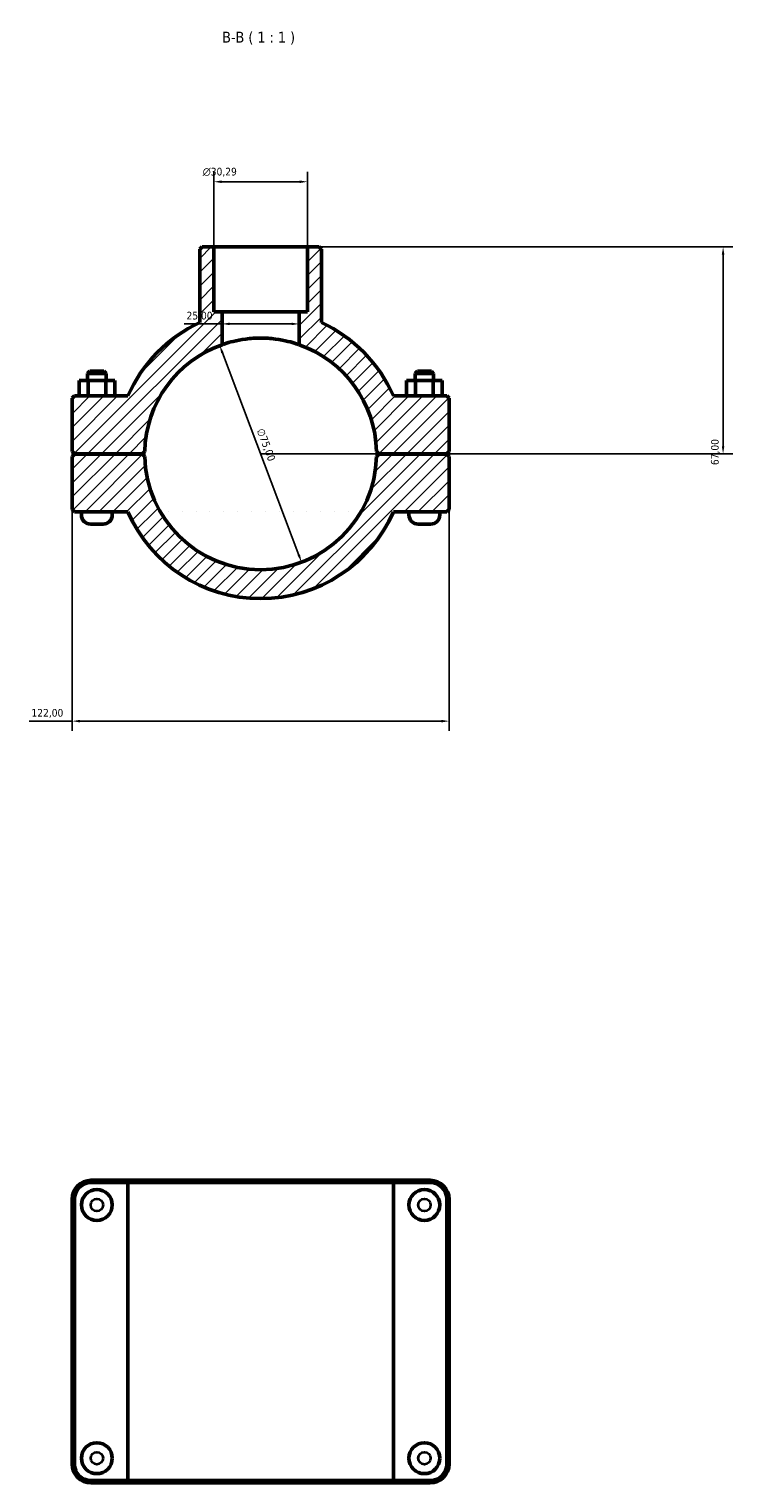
# Model space of a CAD drawing. Header units: millimetres. Extents: x 0 to 1134, y -16 to 1083.
# Tile 4 of 6: x 352 to 579, y 612 to 1083. Entities that reach past the tile are written whole.
import ezdxf

# ---------------------------------------------------------------- set-up
doc = ezdxf.new("R2010")
doc.units = ezdxf.units.MM
for name, color, linetype, lineweight in [('Dimension (ISO)', 7, 'Continuous', 25), ('Hatch (ISO)', 7, 'Continuous', 18), ('Symbol (ISO)', 7, 'Continuous', 25), ('Visible (ISO)', 7, 'Continuous', 50), ('Visible Narrow (ISO)', 7, 'Continuous', 35)]:
    doc.layers.add(name, color=color, linetype=linetype, lineweight=lineweight)
doc.styles.add('Label Text (ISO)', font='tahoma.ttf')
doc.styles.add('Note Text (ISO)', font='tahoma.ttf')
doc.dimstyles.new('Default (ISO)', dxfattribs={"dimtxt": 2.5, "dimasz": 2.5, "dimexe": 3.175, "dimexo": 0, "dimgap": 0.762, "dimtad": 1, "dimrnd": 1e-08, "dimzin": 0, "dimtxsty": 'Note Text (ISO)', "dimcen": 0.09, "dimdle": 10, "dimclrd": 256, "dimclre": 256, "dimclrt": 232, "dimazin": 0, "dimtfac": 1.40208, "dimtmove": 0, "dimatfit": 3, "dimfxl": 1, "dimtolj": 1, "dimtzin": 0, "dimlwd": -1, "dimlwe": -1, "dimarcsym": 0})

# ---------------------------------------------------------------- blocks, each defined once
blk = doc.blocks.new('*D11')
at = {"layer": 'Defpoints', "color": 0, "transparency": 16777216}
for p in [(413.29, 980.31), (439.77, 910.14)]:
    blk.add_point(p, dxfattribs=at)
at = {"layer": 'Dimension (ISO)', "transparency": 16777216}
blk.add_line((438.89, 912.48), (414.17, 977.97), dxfattribs=at)
blk.add_arc((426.53, 945.22), 37.5, 70.5288, 115.5315, dxfattribs=at)
for points in [[(414.56, 978.11), (413.78, 977.82), (413.29, 980.31)], [(439.28, 912.63), (438.5, 912.33), (439.77, 910.14)]]:
    blk.add_solid(points, dxfattribs=at)
at = {"layer": 'Dimension (ISO)', "color": 232, "true_color": 0xca0064, "transparency": 16777216, "insert": (427.56, 953.76), "char_height": 2.5, "attachment_point": 1, "rotation": 290.6804, "style": 'Note Text (ISO)'}
blk.add_mtext('\\A1;∅75,00', dxfattribs=at)
blk = doc.blocks.new('*D12')
at = {"layer": 'Defpoints', "color": 0, "transparency": 16777216}
for p in [(441.68, 1012.22), (426.53, 945.22), (576.2, 945.22)]:
    blk.add_point(p, dxfattribs=at)
at = {"layer": 'Dimension (ISO)', "transparency": 16777216}
for p, q in [((441.68, 1012.22), (579.38, 1012.22)), ((576.2, 1009.72), (576.2, 947.72)), ((426.53, 945.22), (579.38, 945.22))]:
    blk.add_line(p, q, dxfattribs=at)
for points in [[(575.78, 1009.72), (576.62, 1009.72), (576.2, 1012.22)], [(575.78, 947.72), (576.62, 947.72), (576.2, 945.22)]]:
    blk.add_solid(points, dxfattribs=at)
at = {"layer": 'Dimension (ISO)', "color": 232, "true_color": 0xca0064, "transparency": 16777216, "insert": (572.27, 941.59), "char_height": 2.5, "attachment_point": 1, "rotation": 90, "style": 'Note Text (ISO)'}
blk.add_mtext('\\A1;67,00', dxfattribs=at)
blk = doc.blocks.new('*D13')
at = {"layer": 'Defpoints', "color": 0, "transparency": 16777216}
for p in [(365.53, 927.22), (487.53, 927.22), (365.53, 858.68)]:
    blk.add_point(p, dxfattribs=at)
at = {"layer": 'Dimension (ISO)', "transparency": 16777216}
for p, q in [((365.53, 927.22), (365.53, 855.51)), ((487.53, 927.22), (487.53, 855.51)), ((365.53, 858.68), (351.6, 858.68)), ((485.03, 858.68), (368.03, 858.68))]:
    blk.add_line(p, q, dxfattribs=at)
for points in [[(368.03, 859.1), (368.03, 858.27), (365.53, 858.68)], [(485.03, 859.1), (485.03, 858.27), (487.53, 858.68)]]:
    blk.add_solid(points, dxfattribs=at)
at = {"layer": 'Dimension (ISO)', "color": 232, "true_color": 0xca0064, "transparency": 16777216, "insert": (352.36, 862.62), "char_height": 2.5, "attachment_point": 1, "style": 'Note Text (ISO)'}
blk.add_mtext('\\A1;122,00', dxfattribs=at)
blk = doc.blocks.new('*D14')
at = {"layer": 'Defpoints', "color": 0, "transparency": 16777216}
for p in [(414.03, 987.31), (414.03, 987.31), (439.03, 987.31)]:
    blk.add_point(p, dxfattribs=at)
at = {"layer": 'Dimension (ISO)', "transparency": 16777216}
for p, q in [((414.03, 987.31), (401.78, 987.31)), ((436.53, 987.31), (416.53, 987.31))]:
    blk.add_line(p, q, dxfattribs=at)
for points in [[(416.53, 987.73), (416.53, 986.9), (414.03, 987.31)], [(436.53, 987.73), (436.53, 986.9), (439.03, 987.31)]]:
    blk.add_solid(points, dxfattribs=at)
at = {"layer": 'Dimension (ISO)', "color": 232, "true_color": 0xca0064, "transparency": 16777216, "insert": (402.54, 991.25), "char_height": 2.5, "attachment_point": 1, "style": 'Note Text (ISO)'}
blk.add_mtext('\\A1;25,00', dxfattribs=at)
blk = doc.blocks.new('*D15')
at = {"layer": 'Defpoints', "color": 0, "transparency": 16777216}
for p in [(411.39, 1033.34), (411.39, 1012.22), (441.68, 1012.22)]:
    blk.add_point(p, dxfattribs=at)
at = {"layer": 'Dimension (ISO)', "transparency": 16777216}
for p, q in [((411.39, 1012.22), (411.39, 1036.52)), ((441.68, 1012.22), (441.68, 1036.52)), ((439.18, 1033.34), (413.89, 1033.34))]:
    blk.add_line(p, q, dxfattribs=at)
for points in [[(413.89, 1033.76), (413.89, 1032.93), (411.39, 1033.34)], [(439.18, 1033.76), (439.18, 1032.93), (441.68, 1033.34)]]:
    blk.add_solid(points, dxfattribs=at)
at = {"layer": 'Dimension (ISO)', "color": 232, "true_color": 0xca0064, "transparency": 16777216, "insert": (407.8, 1037.87), "char_height": 2.5, "attachment_point": 1, "style": 'Note Text (ISO)'}
blk.add_mtext('\\A1;\\fAIGDT|b0|i0;\\H2.5000;\\ln\\fTahoma|b0|i0;\\H2.5000;30,29', dxfattribs=at)

msp = doc.modelspace()

# ---------------------------------------------------------------- hatches: boundary and pattern name
at = {"layer": 'Hatch (ISO)'}
h = msp.add_hatch(dxfattribs=at)
h.set_pattern_fill('ANSI31', color=256, scale=25.4, style=0)
h.set_pattern_definition([(45, (0, 0), (-2.245064, 2.245064), [])])
edge = h.paths.add_edge_path()
edge.add_ellipse((426.531, 945.223), major_axis=(37.491, -0.8), ratio=1, start_angle=182.44466, end_angle=360)
edge.add_line((464.023, 944.423), (464.781, 945.173))
edge.add_line((464.781, 945.173), (486.781, 945.173))
edge.add_line((486.781, 945.173), (487.531, 944.423))
edge.add_line((487.531, 944.423), (487.531, 927.223))
edge.add_line((487.531, 927.223), (486.781, 926.473))
edge.add_line((486.781, 926.473), (469.493, 926.473))
edge.add_ellipse((426.531, 945.223), major_axis=(-42.962, -18.75), ratio=1, start_angle=0, end_angle=132.84364, ccw=False)
edge.add_line((383.57, 926.473), (366.281, 926.473))
edge.add_line((366.281, 926.473), (365.531, 927.223))
edge.add_line((365.531, 927.223), (365.531, 944.423))
edge.add_line((365.531, 944.423), (366.281, 945.173))
edge.add_line((366.281, 945.173), (388.281, 945.173))
edge.add_line((388.281, 945.173), (389.04, 944.423))
edge = h.paths.add_edge_path()
edge.add_line((446.22, 1011.473), (445.47, 1012.223))
edge.add_line((445.47, 1012.223), (441.677, 1012.223))
edge.add_line((441.677, 1012.223), (441.677, 991.223))
edge.add_line((441.677, 991.223), (439.031, 991.223))
edge.add_line((439.031, 991.223), (439.031, 980.578))
edge.add_ellipse((426.531, 945.223), major_axis=(12.5, 35.355), ratio=1, start_angle=290.69355, end_angle=360, ccw=False)
edge.add_line((464.023, 946.023), (464.781, 945.273))
edge.add_line((464.781, 945.273), (486.781, 945.273))
edge.add_line((486.781, 945.273), (487.531, 946.023))
edge.add_line((487.531, 946.023), (487.531, 963.223))
edge.add_line((487.531, 963.223), (486.781, 963.973))
edge.add_line((486.781, 963.973), (469.493, 963.973))
edge.add_ellipse((426.531, 945.223), major_axis=(42.962, 18.75), ratio=1, start_angle=0, end_angle=41.58501)
edge.add_line((446.22, 987.762), (446.22, 1011.473))
edge = h.paths.add_edge_path()
edge.add_line((407.592, 1012.223), (406.842, 1011.473))
edge.add_line((406.842, 1011.473), (406.842, 987.762))
edge.add_ellipse((426.531, 945.223), major_axis=(-19.689, 42.539), ratio=1, start_angle=0, end_angle=41.58501)
edge.add_line((383.57, 963.973), (366.281, 963.973))
edge.add_line((366.281, 963.973), (365.531, 963.223))
edge.add_line((365.531, 963.223), (365.531, 946.023))
edge.add_line((365.531, 946.023), (366.281, 945.273))
edge.add_line((366.281, 945.273), (388.281, 945.273))
edge.add_line((388.281, 945.273), (389.04, 946.023))
edge.add_ellipse((426.531, 945.223), major_axis=(-37.491, 0.8), ratio=1, start_angle=290.69355, end_angle=360, ccw=False)
edge.add_line((414.031, 980.578), (414.031, 991.223))
edge.add_line((414.031, 991.223), (411.386, 991.223))
edge.add_line((411.386, 991.223), (411.386, 1012.223))
edge.add_line((411.386, 1012.223), (407.592, 1012.223))

# ---------------------------------------------------------------- linework, layer by layer
at = {"layer": 'Visible (ISO)'}
for p, q in [((407.592, 1012.223), (406.842, 1011.473)), ((411.386, 1012.223), (407.592, 1012.223)), ((411.386, 991.223), (411.386, 1012.223)), ((411.386, 1012.223), (441.677, 1012.223)), ((445.47, 1012.223), (441.677, 1012.223)), ((441.677, 1012.223), (441.677, 991.223)), ((446.22, 1011.473), (445.47, 1012.223)), ((406.842, 1011.473), (406.842, 987.762)), ((446.22, 987.762), (446.22, 1011.473)), ((414.031, 991.223), (411.386, 991.223)), ((414.031, 980.578), (414.031, 991.223)), ((414.031, 991.223), (439.031, 991.223)), ((441.677, 991.223), (439.031, 991.223)), ((439.031, 991.223), (439.031, 980.578)), ((371.281, 971.973), (370.531, 971.223)), ((376.531, 971.223), (370.531, 971.223)), ((370.531, 968.973), (370.531, 971.223)), ((371.281, 971.973), (375.781, 971.973)), ((375.781, 971.973), (376.531, 971.223)), ((376.531, 968.973), (376.531, 971.223)), ((477.281, 971.973), (476.531, 971.223)), ((476.531, 971.223), (482.531, 971.223)), ((476.531, 971.223), (476.531, 968.973)), ((481.781, 971.973), (477.281, 971.973)), ((481.781, 971.973), (482.531, 971.223)), ((482.531, 971.223), (482.531, 968.973)), ((367.758, 968.973), (370.671, 968.973)), ((367.758, 963.973), (367.758, 968.973)), ((370.671, 968.973), (376.445, 968.973)), ((370.671, 963.973), (370.671, 968.973)), ((376.445, 968.973), (379.305, 968.973)), ((376.445, 963.973), (376.445, 968.973)), ((379.305, 963.973), (379.305, 968.973)), ((476.618, 968.973), (473.758, 968.973)), ((473.758, 963.973), (473.758, 968.973)), ((476.618, 963.973), (476.618, 968.973)), ((482.391, 968.973), (476.618, 968.973)), ((482.391, 963.973), (482.391, 968.973)), ((485.305, 968.973), (482.391, 968.973)), ((485.305, 963.973), (485.305, 968.973)), ((366.281, 963.973), (365.531, 963.223)), ((365.531, 963.223), (365.531, 946.023)), ((383.57, 963.973), (366.281, 963.973)), ((486.781, 963.973), (469.493, 963.973)), ((487.531, 963.223), (486.781, 963.973)), ((487.531, 946.023), (487.531, 963.223)), ((365.531, 946.023), (366.281, 945.273)), ((366.281, 945.173), (365.531, 944.423)), ((365.531, 944.423), (365.531, 927.223)), ((366.281, 945.273), (388.281, 945.273)), ((388.281, 945.173), (366.281, 945.173)), ((368.531, 945.173), (368.531, 945.273)), ((378.531, 945.173), (378.531, 945.273)), ((388.281, 945.273), (389.04, 946.023)), ((389.04, 944.423), (388.281, 945.173)), ((464.023, 946.023), (464.781, 945.273)), ((464.781, 945.173), (464.023, 944.423)), ((464.781, 945.273), (486.781, 945.273)), ((486.781, 945.173), (464.781, 945.173)), ((474.531, 945.273), (474.531, 945.173)), ((484.531, 945.273), (484.531, 945.173)), ((486.781, 945.273), (487.531, 946.023)), ((487.531, 944.423), (486.781, 945.173)), ((487.531, 927.223), (487.531, 944.423)), ((365.531, 927.223), (366.281, 926.473)), ((366.281, 926.473), (383.57, 926.473)), ((368.531, 925.473), (368.531, 926.473)), ((378.531, 925.473), (378.531, 926.473)), ((469.493, 926.473), (486.781, 926.473)), ((474.531, 926.473), (474.531, 925.473)), ((484.531, 926.473), (484.531, 925.473)), ((486.781, 926.473), (487.531, 927.223)), ((375.531, 922.473), (371.531, 922.473)), ((477.531, 922.473), (481.531, 922.473)), ((384.063, 710.001), (371.631, 710.001)), ((371.631, 709.251), (383.57, 709.251)), ((469.493, 709.251), (383.57, 709.251)), ((383.57, 612.751), (383.57, 709.251)), ((384.063, 710.001), (468.999, 710.001)), ((481.431, 710.001), (468.999, 710.001)), ((469.493, 709.251), (481.431, 709.251)), ((469.493, 612.751), (469.493, 709.251)), ((365.531, 703.901), (365.531, 618.101)), ((366.281, 618.101), (366.281, 703.901)), ((486.781, 703.901), (486.781, 618.101)), ((487.531, 618.101), (487.531, 703.901)), ((383.57, 612.751), (371.631, 612.751)), ((383.57, 612.751), (469.493, 612.751)), ((481.431, 612.751), (469.493, 612.751)), ((371.631, 612.001), (384.063, 612.001)), ((468.999, 612.001), (384.063, 612.001)), ((468.999, 612.001), (481.431, 612.001))]:
    msp.add_line(p, q, dxfattribs=at)
for centre in [(373.531, 702.001), (479.531, 702.001), (373.531, 620.001), (479.531, 620.001)]:
    msp.add_circle(centre, 5, dxfattribs=at)
for centre, radius, start, end in [((426.531, 945.223), 46.875, 114.83681, 156.42182), ((426.531, 945.223), 46.875, 23.57818, 65.16319), ((426.531, 945.223), 37.5, 109.47122, 178.77767), ((426.531, 945.223), 37.5, 1.22233, 70.52878), ((426.531, 945.223), 37.5, 181.22233, 358.77767), ((371.531, 925.473), 3, 180, 270), ((375.531, 925.473), 3, 270, 0), ((426.531, 945.223), 46.875, 203.57818, 336.42182), ((477.531, 925.473), 3, 180, 270), ((481.531, 925.473), 3, 270, 0), ((371.631, 703.901), 6.1, 90, 180), ((371.631, 703.901), 5.35, 90, 180), ((481.431, 703.901), 6.1, 0, 90), ((481.431, 703.901), 5.35, 0, 90), ((371.631, 618.101), 6.1, 180, 270), ((371.631, 618.101), 5.35, 180, 270), ((481.431, 618.101), 6.1, 270, 0), ((481.431, 618.101), 5.35, 270, 0)]:
    msp.add_arc(centre, radius, start, end, dxfattribs=at)
msp.add_open_spline([(439.031, 980.578), (439.031, 980.578), (438.712, 980.695), (437.433, 981.109), (436.473, 981.399), (434.267, 981.934), (432.87, 982.216), (429.793, 982.613), (428.114, 982.723), (424.949, 982.723), (423.269, 982.613), (420.193, 982.216), (418.795, 981.934), (416.589, 981.399), (415.629, 981.109), (414.35, 980.695), (414.031, 980.578), (414.031, 980.578)], degree=3, knots=[0, 0, 0, 0, 0.4749227, 0.4749227, 0.9498455, 0.9498455, 1.4245479, 1.4245479, 1.8992504, 1.8992504, 2.3739528, 2.3739528, 2.8486553, 2.8486553, 3.323578, 3.323578, 3.7985007, 3.7985007, 3.7985007, 3.7985007], dxfattribs=at)
for points in [[(384.063, 710.001), (383.898, 709.751), (383.733, 709.501), (383.57, 709.251)], [(468.999, 710.001), (469.164, 709.751), (469.329, 709.501), (469.493, 709.251)], [(384.063, 612.001), (383.898, 612.251), (383.733, 612.501), (383.57, 612.751)], [(468.999, 612.001), (469.164, 612.251), (469.329, 612.501), (469.493, 612.751)]]:
    msp.add_open_spline(points, degree=3, dxfattribs=at)
at = {"layer": 'Visible Narrow (ISO)'}
for p, q in [((371.631, 709.288), (371.631, 709.963)), ((481.431, 709.288), (481.431, 709.963)), ((366.244, 703.901), (365.569, 703.901)), ((486.819, 703.901), (487.494, 703.901)), ((366.244, 618.101), (365.569, 618.101)), ((486.819, 618.101), (487.494, 618.101)), ((371.631, 612.713), (371.631, 612.038)), ((481.431, 612.713), (481.431, 612.038))]:
    msp.add_line(p, q, dxfattribs=at)
for centre in [(373.531, 702.001), (479.531, 702.001), (373.531, 620.001), (479.531, 620.001)]:
    msp.add_circle(centre, 2, dxfattribs=at)

# ---------------------------------------------------------------- texts
at = {"layer": 'Symbol (ISO)', "insert": (414.092, 1077.785), "char_height": 3.5, "attachment_point": 7, "style": 'Label Text (ISO)'}
msp.add_mtext('B-B ( 1 : 1 )', dxfattribs=at)

# ---------------------------------------------------------------- dimensions: what is measured, and where the dimension line sits
at = {"layer": 'Dimension (ISO)'}
dim = msp.add_linear_dim(base=(411.386, 1033.344), p1=(441.677, 1012.223), p2=(411.386, 1012.223), angle=180, text='\\fAIGDT|b0|i0;\\H2.5000;\\ln\\fTahoma|b0|i0;\\H2.5000;<>', dimstyle='Default (ISO)', override={"dimdec": 2, "dimtp": 0, "dimtm": 0, "dimtdec": 2, "dimtofl": 0, "dimatfit": 1}, dxfattribs=at)
dim.commit()
dim.dimension.update_dxf_attribs({"geometry": '*D15', "text_midpoint": (413.349, 1033.344), "dimtype": 160})
for base, p1, p2, angle, override, picture, middle in [((576.202, 945.223), (441.677, 1012.223), (426.531, 945.223), 90, {"dimdec": 2, "dimtp": 0, "dimtm": 0, "dimtdec": 2, "dimtofl": 0, "dimatfit": 1}, '*D12', (576.202, 945.723)), ((414.031, 987.312), (439.031, 987.312), (414.031, 987.312), 180, {"dimdec": 2, "dimse1": 1, "dimse2": 1, "dimtp": 0, "dimtm": 0, "dimtdec": 2, "dimtofl": 0, "dimatfit": 2}, '*D14', (406.656, 987.312))]:
    dim = msp.add_linear_dim(base=base, p1=p1, p2=p2, angle=angle, dimstyle='Default (ISO)', override=override, dxfattribs=at)
    dim.commit()
    dim.dimension.update_dxf_attribs({"geometry": picture, "text_midpoint": middle, "dimtype": 160})
dim = msp.add_diameter_dim_2p(p1=(439.775, 910.139), p2=(413.288, 980.306), dimstyle='Default (ISO)', override={"dimdec": 2, "dimlfac": 1, "dimtp": 0, "dimtm": 0, "dimtdec": 2, "dimatfit": 2}, dxfattribs=at)
dim.commit()
dim.dimension.update_dxf_attribs({"geometry": '*D11', "text_midpoint": (425.777, 947.22), "dimtype": 163})
dim = msp.add_linear_dim(base=(365.531, 858.683), p1=(487.531, 927.223), p2=(365.531, 927.223), dimstyle='Default (ISO)', override={"dimdec": 2, "dimtp": 0, "dimtm": 0, "dimtdec": 2, "dimtofl": 0, "dimatfit": 2}, dxfattribs=at)
dim.commit()
dim.dimension.update_dxf_attribs({"geometry": '*D13', "text_midpoint": (357.315, 858.683), "dimtype": 160})

doc.saveas('drawing.dxf')
